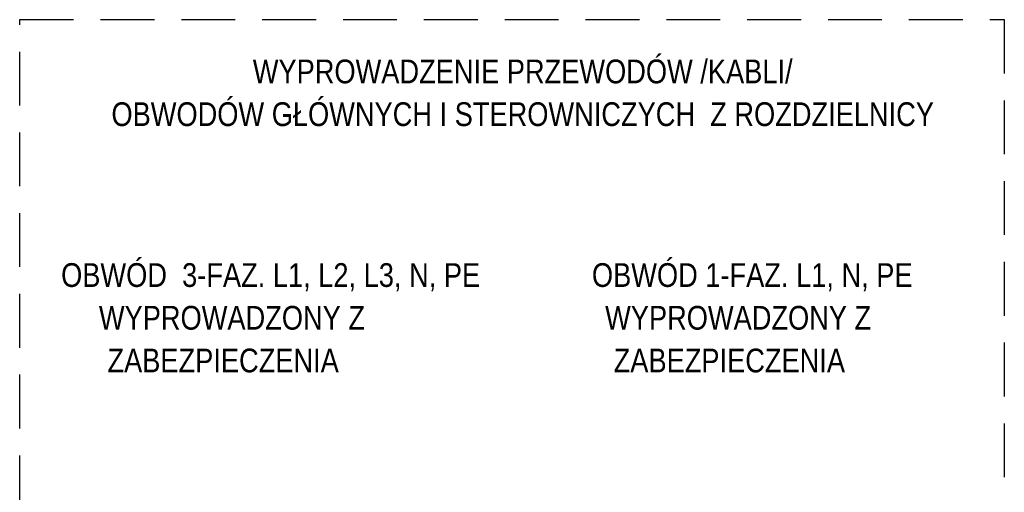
# Model space of a CAD drawing. Header units: millimetres. Extents: x 203 to 3426, y 719 to 2381.
# Tile 9 of 185: x 2261 to 2377, y 1008 to 1064. Entities that reach past the tile are written whole.
import ezdxf

# ---------------------------------------------------------------- set-up
doc = ezdxf.new("R2010")
doc.units = ezdxf.units.MM
doc.linetypes.add('DASHED2', pattern=[9.525, 6.35, -3.175])
doc.layers.add('_IE', color=7, linetype='Continuous')
doc.layers.add('opisy 2', color=7, linetype='Continuous')
doc.styles.get("Standard").update_dxf_attribs({"font": 'ARIAL.TTF'})

msp = doc.modelspace()

# ---------------------------------------------------------------- linework, layer by layer
at = {"layer": '_IE', "color": 7, "linetype": 'DASHED2'}
msp.add_lwpolyline([(2260.94, 1063.55), (2376.96, 1063.55), (2376.96, 901.02), (2260.94, 901.02)], close=True, dxfattribs=at)

# ---------------------------------------------------------------- texts
at = {"layer": 'opisy 2', "char_height": 2.8, "line_spacing_factor": 1.08}
for s, insert, width, attachment_point in [('\\pt0;{\\fArial Narrow|b0|i0|c238|p34;WYPROWADZENIE PRZEWODÓW /KABLI/\\P\\pt0,9.9098;OBWODÓW GŁÓWNYCH I STEROWNICZYCH  Z ROZDZIELNICY}', (2320.21, 1058.84), 101.0643, 2), ('\\pi0.23892,t3.0388;{\\fArial Narrow|b0|i0|c238|p34;OBWÓD  3-FAZ. L1, L2, L3, N, PE\\P\\pi4.6915,t7.4915;WYPROWADZONY Z \\P\\pi5.7,t8.5;ZABEZPIECZENIA}', (2265.58, 1034.82), 50.0054, 1), ('\\pi0.39655,t3.1966;{\\fArial Narrow|b0|i0|c238|p34;OBWÓD 1-FAZ. L1, N, PE\\P\\pi1.9503,t4.7503;WYPROWADZONY Z \\P\\pi2.9588,t5.7588;ZABEZPIECZENIA}', (2327.97, 1034.82), 39.0405, 1)]:
    msp.add_mtext(s, dxfattribs=dict(at, insert=insert, width=width, attachment_point=attachment_point))

doc.saveas('drawing.dxf')
